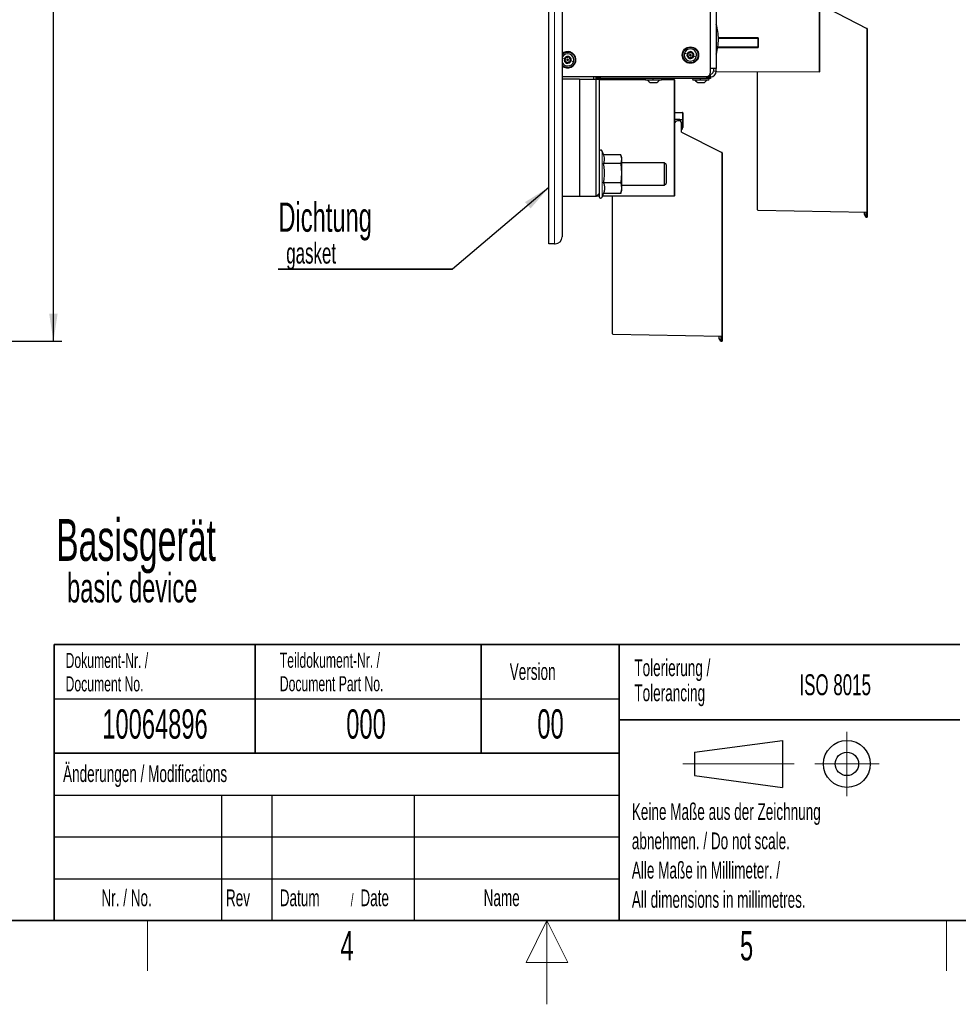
# Model space of a CAD drawing. Header units: millimetres. Extents: x 5 to 418, y 2 to 292.
# Tile 61 of 87: x 154 to 266, y 2 to 120. Entities that reach past the tile are written whole.
import ezdxf

# ---------------------------------------------------------------- set-up
doc = ezdxf.new("R2010")
doc.units = ezdxf.units.MM
doc.layers.add('SLD-0', color=7, linetype='Continuous')
doc.styles.add('SLDTEXTSTYLE0', font='TXT', dxfattribs={"width": 0.605})
doc.dimstyles.new('SLDDIMSTYLE0', dxfattribs={"dimtxt": 3.5, "dimasz": 3.302, "dimexe": 0, "dimexo": 0.0625, "dimgap": 0.875, "dimtad": 1, "dimdec": 0, "dimlfac": 6, "dimrnd": 1e-09, "dimzin": 12, "dimdsep": 46, "dimtxsty": 'SLDTEXTSTYLE0', "dimsah": 1, "dimcen": 0.09, "dimadec": 0, "dimazin": 3, "dimtfac": 1, "dimtofl": 0, "dimtmove": 0, "dimatfit": 3, "dimfxl": 1, "dimfrac": 2, "dimtolj": 1, "dimtzin": 12, "dimarcsym": 0})

# ---------------------------------------------------------------- blocks, each defined once
blk = doc.blocks.new('SW_NOTE_0')
at = {"layer": 'SLD-0', "color": 0}
for p, q in [((-0.02, -3.46), (20.82, -3.46)), ((20.82, -3.46), (-0.02, -3.46)), ((-0.02, -3.46), (20.82, -3.46)), ((20.82, -3.46), (-0.02, -3.46)), ((-0.02, -3.46), (20.82, -3.46)), ((20.82, -3.46), (-0.02, -3.46))]:
    blk.add_line(p, q, dxfattribs=at)
at = {"layer": 'SLD-0', "color": 0, "attachment_point": 1, "style": 'SLDTEXTSTYLE0'}
for s, insert, char_height in [('Dichtung', (0, 4.51), 3.5), ('gasket', (0.94, -0.29), 2.5)]:
    blk.add_mtext(s, dxfattribs=dict(at, insert=insert, char_height=char_height))
blk = doc.blocks.new('_D')
at = {"layer": 'SLD-0', "color": 7}
for p, q in [((147.35, 252.04), (159.02, 252.04)), ((158.02, 81.22), (158.02, 252.04)), ((131.17, 81.22), (159.02, 81.22))]:
    blk.add_line(p, q, dxfattribs=at)
for points in [[(158.02, 252.04), (157.51, 248.74), (158.52, 248.74)], [(158.02, 81.22), (158.52, 84.53), (157.51, 84.53)]]:
    blk.add_solid(points, dxfattribs=at)
at = {"layer": 'SLD-0', "color": 7, "insert": (153.5, 161.28), "char_height": 3.5, "attachment_point": 1, "rotation": 90, "style": 'SLDTEXTSTYLE0'}
blk.add_mtext('1025', dxfattribs=at)

msp = doc.modelspace()

# ---------------------------------------------------------------- linework, layer by layer
at = {"color": 7, "linetype": 'Continuous', "lineweight": 25}
for p, q in [((217.2238, 92.8721), (217.2238, 252.0387)), ((218.8072, 135.8683), (218.8072, 93.7054)), ((237.2238, 127.3221), (237.2238, 113.8221)), ((249.5572, 127.3046), (249.5572, 113.4387)), ((236.5572, 113.3721), (236.5572, 126.984)), ((250.4238, 121.0641), (255.239, 118.6107)), ((255.2572, 118.581), (255.2572, 96.6691)), ((237.4891, 117.4529), (242.1905, 117.4482)), ((242.2238, 116.3847), (242.2238, 117.4261)), ((242.1905, 116.3626), (237.4145, 116.3578)), ((236.4595, 113.0753), (236.4595, 112.8221)), ((236.5572, 113.1554), (236.5078, 113.1554)), ((237.2238, 113.8221), (236.5572, 113.8221)), ((236.8905, 113.8221), (236.8905, 113.4887)), ((237.2238, 113.4887), (237.2238, 113.8221)), ((237.2238, 113.4887), (237.2238, 113.4172)), ((237.2238, 113.3839), (237.2238, 113.4172)), ((249.5239, 113.4053), (237.2238, 113.3839)), ((242.1738, 96.9302), (242.1738, 113.3925)), ((218.8072, 112.8721), (236.0572, 112.8721)), ((220.8905, 112.5387), (218.8072, 112.5387)), ((220.8905, 112.5387), (220.8905, 98.5387)), ((220.8905, 112.5387), (222.8905, 112.5387)), ((222.5572, 112.8721), (222.5572, 112.5387)), ((222.8905, 112.6221), (222.8905, 112.8221)), ((222.8905, 112.8221), (223.3905, 112.8221)), ((223.3905, 112.6221), (222.8905, 112.6221)), ((222.8905, 98.5387), (222.8905, 112.5387)), ((222.8905, 112.5387), (223.2238, 112.5387)), ((223.2238, 112.5387), (223.2238, 98.8721)), ((223.2238, 112.5202), (228.7454, 112.5106)), ((223.3072, 112.8221), (223.3072, 112.8721)), ((236.0572, 112.8221), (223.3905, 112.8221)), ((236.0572, 112.6221), (223.3905, 112.6221)), ((228.8238, 112.4554), (230.6238, 112.4554)), ((229.3116, 112.1637), (229.3184, 112.1637)), ((229.3184, 112.1637), (230.136, 112.1637)), ((230.701, 112.5072), (232.1906, 112.5046)), ((231.7238, 112.6221), (231.7238, 112.5387)), ((232.1922, 112.5071), (231.7246, 112.5316)), ((232.2238, 112.4713), (232.2238, 112.4738)), ((232.2238, 112.4713), (232.2238, 98.6053)), ((234.4905, 112.4554), (236.2905, 112.4554)), ((234.9783, 112.1637), (234.9851, 112.1637)), ((234.9851, 112.1637), (235.8027, 112.1637)), ((236.0572, 112.8221), (236.5572, 112.8221)), ((236.5572, 112.6221), (236.0572, 112.6221)), ((236.2238, 112.9007), (236.2238, 112.8221)), ((236.5572, 112.8221), (236.5572, 112.6221)), ((232.2566, 108.5721), (233.1911, 108.5558)), ((233.2238, 108.5225), (233.2238, 107.7014)), ((232.2566, 107.7568), (232.2238, 107.7577)), ((232.2566, 107.7568), (232.6439, 107.7467)), ((232.2572, 107.2308), (232.2572, 106.2577)), ((232.7186, 107.5619), (232.5905, 107.5641)), ((232.6439, 107.7467), (232.6439, 107.7443)), ((232.8914, 107.7399), (232.6439, 107.7443)), ((232.8914, 107.7399), (232.9238, 107.7394)), ((232.9238, 107.7394), (233.1911, 107.7347)), ((232.9238, 107.706), (232.9238, 107.7394)), ((232.9238, 107.706), (232.9238, 107.5194)), ((233.0905, 106.1936), (233.0905, 107.2308)), ((233.2238, 107.7014), (233.2238, 106.7511)), ((232.2238, 106.8877), (232.2566, 106.8886)), ((232.2238, 106.2244), (232.2244, 106.2244)), ((232.2572, 106.8886), (232.2566, 106.8886)), ((232.2572, 106.4066), (232.2566, 106.4066)), ((233.0905, 106.2308), (237.9056, 103.7773)), ((223.7937, 103.4491), (223.6118, 103.9488)), ((237.9238, 103.7476), (237.9238, 81.8357)), ((225.8076, 102.4685), (223.7697, 102.4685)), ((225.8076, 103.5113), (223.771, 103.5113)), ((225.8076, 103.5113), (225.8905, 102.9899)), ((225.8905, 102.9899), (225.8076, 102.4685)), ((225.8076, 102.4685), (225.8905, 101.3156)), ((225.8905, 103.2054), (225.8252, 103.4491)), ((225.8905, 103.2054), (225.8905, 102.9899)), ((225.8905, 102.9899), (225.8905, 101.3156)), ((231.0191, 102.5387), (225.8905, 102.5387)), ((231.2238, 102.334), (231.0191, 102.5387)), ((231.0191, 102.5387), (231.0191, 100.0507)), ((225.8905, 101.3156), (225.8076, 100.1626)), ((225.8905, 101.3156), (225.8905, 99.5311)), ((231.2238, 102.334), (231.2238, 100.228)), ((225.8076, 100.1626), (223.7697, 100.1626)), ((225.8076, 100.1626), (225.8905, 99.5311)), ((231.0191, 99.8721), (231.2238, 100.0768)), ((231.0191, 100.0507), (231.0191, 99.8721)), ((231.2238, 100.228), (231.2238, 100.0768)), ((223.2238, 98.8721), (222.8905, 98.5387)), ((223.2238, 98.8721), (223.2238, 98.5304)), ((223.6118, 98.462), (223.7937, 98.9617)), ((225.8076, 98.8995), (223.7697, 98.8995)), ((225.8905, 99.5311), (225.8076, 98.8995)), ((225.8076, 98.8995), (225.8178, 98.9637)), ((225.8252, 98.9617), (225.8905, 99.2054)), ((225.8905, 99.8721), (231.0191, 99.8721)), ((225.8905, 99.5311), (225.8905, 99.2054)), ((220.8905, 98.5387), (218.8072, 98.5387)), ((222.8905, 98.5387), (220.8905, 98.5387)), ((223.2238, 98.5564), (222.9076, 98.5558)), ((232.1906, 98.572), (223.6464, 98.5571)), ((224.8405, 82.0968), (224.8405, 98.5592)), ((242.2066, 96.8969), (255.2244, 96.6696)), ((254.9238, 96.3974), (254.9238, 96.6749)), ((255.1182, 96.6715), (255.1182, 96.0607)), ((255.2572, 96.6691), (255.2244, 96.6696)), ((255.2572, 96.6691), (255.2572, 96.0583)), ((255.1182, 96.0607), (254.9238, 96.3974)), ((255.1182, 96.0607), (255.2572, 96.0583)), ((217.8905, 92.8721), (217.2238, 92.8721)), ((217.8905, 92.8721), (217.9738, 92.8721)), ((224.8733, 82.0635), (237.8911, 81.8363)), ((237.5905, 81.5641), (237.5905, 81.8415)), ((237.7849, 81.2274), (237.5905, 81.5641)), ((237.7849, 81.8381), (237.7849, 81.2274)), ((237.7849, 81.2274), (237.9238, 81.2249)), ((237.9238, 81.8357), (237.8911, 81.8363)), ((237.9238, 81.8357), (237.9238, 81.2249))]:
    msp.add_line(p, q, dxfattribs=at)
at = {"color": 7, "linetype": 'Continuous', "lineweight": 18}
for p, q in [((217.8905, 92.8721), (217.8905, 252.0387)), ((249.5239, 113.4387), (249.5239, 127.3046)), ((255.2244, 118.581), (250.4238, 121.027)), ((255.2244, 96.6696), (255.2244, 118.581)), ((255.2244, 118.581), (255.2572, 118.581)), ((237.4868, 117.5363), (242.1904, 117.5315)), ((242.1906, 117.4377), (237.4891, 117.4519)), ((242.1906, 117.4377), (242.2148, 117.4377)), ((242.1906, 116.3731), (242.1906, 117.4377)), ((242.2238, 117.4261), (242.2572, 117.4261)), ((242.2572, 117.4261), (242.2572, 116.3847)), ((242.1904, 116.2793), (237.4007, 116.2745)), ((237.4146, 116.3586), (242.1906, 116.3731)), ((242.1906, 116.3731), (242.2148, 116.3731)), ((242.2238, 116.3847), (242.2572, 116.3847)), ((236.5572, 113.1554), (236.5572, 112.8221)), ((236.8905, 113.4887), (237.2238, 113.4887)), ((237.2238, 113.4172), (249.5239, 113.4387)), ((249.5239, 113.4387), (249.5572, 113.4387)), ((222.5572, 112.5547), (228.7407, 112.5439)), ((228.7676, 112.4772), (223.2238, 112.4869)), ((223.3905, 112.8221), (223.3905, 112.6221)), ((232.1906, 112.4713), (230.6762, 112.4739)), ((230.7072, 112.5405), (231.6906, 112.5388)), ((231.6906, 112.5388), (231.6906, 112.6221)), ((231.6906, 112.5388), (231.7238, 112.5387)), ((232.1906, 98.6053), (232.1906, 112.4713)), ((232.1906, 112.4713), (232.2238, 112.4713)), ((236.0572, 112.6221), (236.0572, 112.8221)), ((232.2238, 108.5388), (232.2566, 108.5388)), ((232.2566, 108.5388), (232.2566, 107.7568)), ((233.1911, 108.5225), (232.2566, 108.5388)), ((233.1911, 107.7347), (233.1911, 108.5225)), ((233.2238, 108.5225), (233.1911, 108.5225)), ((232.8914, 107.5359), (232.8914, 107.7399)), ((233.1911, 107.7014), (232.9238, 107.706)), ((233.1911, 106.7511), (233.1911, 107.7014)), ((233.2238, 107.7014), (233.1911, 107.7014)), ((232.2238, 106.921), (232.2572, 106.9219)), ((232.2566, 106.4399), (232.2238, 106.4399)), ((232.2566, 106.8886), (232.2566, 106.4399)), ((232.2566, 106.4399), (232.2572, 106.4399)), ((237.8911, 103.7476), (233.0905, 106.1936)), ((233.2238, 106.7511), (233.1911, 106.7511)), ((223.6118, 103.9488), (223.6118, 98.9087)), ((237.8911, 81.8363), (237.8911, 103.7476)), ((237.8911, 103.7476), (237.9238, 103.7476)), ((223.6118, 98.9087), (223.6118, 98.462)), ((222.941, 98.5892), (223.2238, 98.5897)), ((223.6585, 98.5905), (232.1906, 98.6053)), ((232.1906, 98.6053), (232.2238, 98.6053))]:
    msp.add_line(p, q, dxfattribs=at)
at = {"color": 7, "linetype": 'Continuous', "lineweight": 25}
for centre, radius in [((234.1405, 115.4221), 0.9833), ((234.1405, 115.4221), 0.0863), ((219.4738, 114.8554), 0.0863)]:
    msp.add_circle(centre, radius, dxfattribs=at)
at = {"color": 7, "linetype": 'Continuous', "lineweight": 18}
msp.add_circle((234.1405, 115.4221), 0.9, dxfattribs=at)
at = {"color": 7, "linetype": 'Continuous', "lineweight": 25}
for centre, radius, start, end in [((231.3383, 117.3221), 6.1522, 0, 16.931195), ((255.2238, 118.581), 0.0333, 0, 63), ((231.3383, 117.3221), 6.1522, 343.068805, 0), ((242.1905, 117.4149), 0.0333, 0, 89.923081), ((219.4738, 114.8554), 0.9833, 72.098601, 132.684911), ((219.4738, 114.8554), 0.9833, 227.315089, 72.098601), ((219.4738, 114.8554), 0.7333, 342.098601, 155.380023), ((234.1405, 115.4221), 0.7333, 162.098601, 342.098601), ((234.1405, 115.4221), 0.7333, 342.098601, 162.098601), ((234.1405, 115.4221), 0.4125, 162.098601, 342.098601), ((234.1405, 115.4221), 0.4125, 342.098601, 162.098601), ((234.1405, 115.4221), 0.375, 132.098601, 192.098601), ((234.1405, 115.4221), 0.375, 192.098601, 252.098601), ((234.1405, 115.4221), 0.375, 72.098601, 132.098601), ((234.1405, 115.4221), 0.375, 12.098601, 72.098601), ((234.1405, 115.4221), 0.375, 312.098601, 12.098601), ((242.1905, 116.3959), 0.0333, 270.041471, 0), ((219.4738, 114.8554), 0.7333, 204.619977, 342.098601), ((219.4738, 114.8554), 0.4125, 162.098601, 342.098601), ((219.4738, 114.8554), 0.4125, 342.098601, 162.098601), ((219.4738, 114.8554), 0.375, 132.098601, 192.098601), ((219.4738, 114.8554), 0.375, 192.098601, 252.098601), ((219.4738, 114.8554), 0.375, 72.098601, 132.098601), ((219.4738, 114.8554), 0.375, 252.098601, 312.098601), ((219.4738, 114.8554), 0.375, 12.098601, 72.098601), ((219.4738, 114.8554), 0.375, 312.098601, 12.098601), ((234.1405, 115.4221), 0.375, 252.098601, 312.098601), ((236.0572, 113.3721), 0.5, 270, 0), ((236.5572, 113.4887), 0.6667, 270, 0), ((236.5572, 113.4887), 0.3333, 270, 0), ((249.5238, 113.4387), 0.0333, 270.1, 0), ((228.8238, 112.5387), 0.0833, 90, 270), ((230.6238, 112.5387), 0.0833, 270, 90), ((231.7572, 112.5633), 0.0333, 180, 267), ((231.7572, 112.5387), 0.0333, 180, 269.9), ((232.1905, 112.4713), 0.0333, 0, 89.9), ((232.1905, 112.4738), 0.0333, 0, 87), ((234.4905, 112.5387), 0.0833, 90, 270), ((236.2905, 112.5387), 0.0833, 270, 90), ((232.2572, 108.6055), 0.0333, 180, 269), ((233.1905, 108.5225), 0.0333, 0, 89), ((232.5905, 107.2308), 0.3333, 90, 180), ((232.5905, 107.2308), 0.3333, 88, 90), ((232.7572, 107.2308), 0.3333, 0, 96.640635), ((233.1905, 107.7014), 0.0333, 0, 89), ((232.2238, 106.2577), 0.0333, 271, 0), ((232.2572, 106.3733), 0.0333, 91.037953, 104.422821), ((232.8911, 106.7511), 0.3, 311.661424, 0), ((232.8905, 106.7511), 0.3333, 306.869898, 0), ((223.4238, 103.8804), 0.2, 20, 180), ((237.8905, 103.7476), 0.0333, 0, 63), ((223.4238, 98.5304), 0.2, 180, 340), ((232.1905, 98.6053), 0.0333, 270.1, 0), ((242.2072, 96.9302), 0.0333, 180, 269), ((217.9738, 93.7054), 0.8333, 270, 0), ((224.8738, 82.0968), 0.0333, 180, 269)]:
    msp.add_arc(centre, radius, start, end, dxfattribs=at)
at = {"color": 7, "linetype": 'Continuous', "lineweight": 18}
for centre, radius, start, end in [((254.7554, 118.8292), 0.5306, 332.112167, 335.68384), ((219.4738, 114.8554), 0.9, 342.098601, 137.794554), ((219.4738, 114.8554), 0.9, 222.205446, 342.098601), ((244.7492, 113.422), 4.7747, 359.800002, 0.199998), ((236.4652, 112.5221), 4.7747, 179.800002, 180.199998), ((227.4159, 112.4879), 4.7747, 359.800002, 0.199998), ((232.7135, 108.5392), 0.4779, 358.001617, 1.998383), ((232.7135, 107.718), 0.4779, 358.001617, 1.998383), ((237.4221, 103.9958), 0.5306, 332.112167, 335.68384), ((227.4159, 98.5887), 4.7747, 359.800002, 0.199998)]:
    msp.add_arc(centre, radius, start, end, dxfattribs=at)
for centre, major_axis, ratio, start_param, end_param in [((242.1905, 117.5315), (0, 0.0833), 0.00069813, 1.57079358, 3.14159123), ((242.1905, 117.4377), (0.0001, 0.0833), 0.00069813, 4.71239299, 6.28318404), ((242.1905, 116.2793), (0, 0.0833), 0.00069813, 0.00000142, 1.57079907), ((232.2572, 108.5388), (-0.0006, 0.0333), 0.0174285, 6.28257669, 7.85306843), ((232.2572, 106.44), (0.0006, 0.0333), 0.0174285, 1.57170953, 3.14220127)]:
    msp.add_ellipse(centre, major_axis=major_axis, ratio=ratio, start_param=start_param, end_param=end_param, dxfattribs=at)
for points, knots in [([(242.1904, 117.5315), (242.1906, 117.5314), (242.1944, 117.5281), (242.2081, 117.5162), (242.2307, 117.4946), (242.2527, 117.4623), (242.2558, 117.4374), (242.2572, 117.4261)], [0, 0, 0, 0, 0.00518066, 0.11696109, 0.42337042, 0.73591001, 1, 1, 1, 1]), ([(242.2238, 117.4261), (242.223, 117.4333), (242.2209, 117.4513), (242.209, 117.4791), (242.1989, 117.5072), (242.1924, 117.5258), (242.1905, 117.5313), (242.1904, 117.5315)], [0, 0, 0, 0, 0.19893839, 0.49383048, 0.85180121, 0.99343366, 1, 1, 1, 1]), ([(242.2572, 116.3847), (242.2558, 116.3734), (242.2527, 116.3485), (242.2307, 116.3162), (242.2081, 116.2946), (242.1944, 116.2827), (242.1906, 116.2794), (242.1904, 116.2793)], [0, 0, 0, 0, 0.26408999, 0.57662958, 0.88303891, 0.99481934, 1, 1, 1, 1]), ([(242.2238, 116.3847), (242.2238, 116.3829), (242.2237, 116.3793), (242.223, 116.3739), (242.2219, 116.3686), (242.2204, 116.3625), (242.2183, 116.3557), (242.2157, 116.3483), (242.2129, 116.3409), (242.2098, 116.3329), (242.2066, 116.3243), (242.2025, 116.3134), (242.199, 116.3038), (242.1958, 116.2946), (242.1934, 116.2878), (242.1915, 116.2824), (242.1905, 116.2795), (242.1904, 116.2793)], [0, 0, 0, 0, 0.04913479, 0.0986071, 0.14882068, 0.19918621, 0.27267818, 0.34627992, 0.4199899, 0.49372886, 0.58259133, 0.6716587, 0.806734, 0.85196099, 0.92257095, 0.99344368, 1, 1, 1, 1]), ([(218.8072, 115.0707), (218.8406, 115.06), (218.9173, 115.0352), (219.0221, 115.0013), (219.0813, 114.9822)], [0, 0, 0, 0, 0.43570013, 1, 1, 1, 1])]:
    msp.add_open_spline(points, degree=3, knots=knots, dxfattribs=at)
for points in [[(233.4427, 115.6475), (233.4856, 115.6336), (233.5715, 115.6059), (233.6891, 115.5679), (233.748, 115.5489)], [(220.1717, 114.63), (220.1287, 114.6439), (220.0429, 114.6716), (219.9252, 114.7096), (219.8664, 114.7286)], [(234.8383, 115.1967), (234.7954, 115.2105), (234.7095, 115.2383), (234.5919, 115.2763), (234.533, 115.2953)], [(229.0031, 112.4554), (229.0474, 112.3976), (229.1361, 112.282), (229.2577, 112.2032), (229.3184, 112.1637)], [(234.6698, 112.4554), (234.7141, 112.3976), (234.8028, 112.282), (234.9243, 112.2032), (234.9851, 112.1637)]]:
    msp.add_open_spline(points, degree=3, dxfattribs=at)
at = {"color": 7, "linetype": 'Continuous', "lineweight": 25}
for points, knots in [([(233.8149, 115.4269), (233.8081, 115.4229), (233.7945, 115.4149), (233.7796, 115.3946), (233.771, 115.3698), (233.7729, 115.3522), (233.7738, 115.3435)], [0, 0, 0, 0, 0.24980712, 0.50005507, 0.75030939, 1, 1, 1, 1]), ([(233.7738, 115.3435), (233.7766, 115.3351), (233.782, 115.3183), (233.8001, 115.2992), (233.8219, 115.2868), (233.8377, 115.2851), (233.8455, 115.2842)], [0, 0, 0, 0, 0.24985708, 0.49946639, 0.74901135, 1, 1, 1, 1]), ([(233.8149, 115.4269), (233.8295, 115.4358), (233.8513, 115.4491), (233.8727, 115.4789), (233.8844, 115.5046), (233.89, 115.5323), (233.8903, 115.5691), (233.8803, 115.5928), (233.8736, 115.6086)], [0, 0, 0, 0, 0.249167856, 0.374303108, 0.498903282, 0.623987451, 0.749746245, 1, 1, 1, 1]), ([(233.8891, 115.7003), (233.8832, 115.6937), (233.8714, 115.6806), (233.8639, 115.6555), (233.8641, 115.6303), (233.8705, 115.6158), (233.8736, 115.6086)], [0, 0, 0, 0, 0.25003302, 0.49963153, 0.74922769, 1, 1, 1, 1]), ([(233.9819, 115.7064), (233.9751, 115.7103), (233.9613, 115.7181), (233.9363, 115.7209), (233.9105, 115.716), (233.8962, 115.7055), (233.8891, 115.7003)], [0, 0, 0, 0, 0.24981472, 0.49990781, 0.75012012, 1, 1, 1, 1]), ([(233.9819, 115.7064), (233.9969, 115.6983), (234.0193, 115.686), (234.0558, 115.6824), (234.0839, 115.6851), (234.1107, 115.6941), (234.1428, 115.7123), (234.1583, 115.7328), (234.1686, 115.7464)], [0, 0, 0, 0, 0.249199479, 0.374336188, 0.498930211, 0.624007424, 0.749759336, 1, 1, 1, 1]), ([(234.2558, 115.7789), (234.2471, 115.7808), (234.2298, 115.7844), (234.2043, 115.7783), (234.1827, 115.7656), (234.1733, 115.7528), (234.1686, 115.7464)], [0, 0, 0, 0, 0.24999065, 0.49961057, 0.74912711, 1, 1, 1, 1]), ([(234.3075, 115.7016), (234.3074, 115.7095), (234.3073, 115.7253), (234.2972, 115.7483), (234.28, 115.7682), (234.2639, 115.7753), (234.2558, 115.7789)], [0, 0, 0, 0, 0.24985187, 0.49990154, 0.75011466, 1, 1, 1, 1]), ([(234.3075, 115.7016), (234.3079, 115.6846), (234.3085, 115.659), (234.3236, 115.6256), (234.34, 115.6026), (234.3612, 115.5839), (234.393, 115.5652), (234.4185, 115.5621), (234.4355, 115.5599)], [0, 0, 0, 0, 0.24920104, 0.37433782, 0.49893155, 0.62400843, 0.74976002, 1, 1, 1, 1]), ([(234.4661, 115.4172), (234.4515, 115.4084), (234.4297, 115.3951), (234.4083, 115.3652), (234.3966, 115.3396), (234.391, 115.3119), (234.3907, 115.275), (234.4007, 115.2513), (234.4074, 115.2356)], [0, 0, 0, 0, 0.24916786, 0.37430311, 0.49890328, 0.62398745, 0.74974625, 1, 1, 1, 1]), ([(234.5072, 115.5007), (234.5044, 115.5091), (234.499, 115.5259), (234.481, 115.5449), (234.4591, 115.5573), (234.4433, 115.559), (234.4355, 115.5599)], [0, 0, 0, 0, 0.24985708, 0.49946639, 0.74901135, 1, 1, 1, 1]), ([(234.4661, 115.4172), (234.4729, 115.4212), (234.4865, 115.4293), (234.5014, 115.4495), (234.51, 115.4743), (234.5081, 115.4919), (234.5072, 115.5007)], [0, 0, 0, 0, 0.24980712, 0.50005507, 0.75030939, 1, 1, 1, 1]), ([(219.1483, 114.8602), (219.1415, 114.8562), (219.1279, 114.8482), (219.113, 114.828), (219.1043, 114.8032), (219.1062, 114.7856), (219.1072, 114.7768)], [0, 0, 0, 0, 0.24980712, 0.50005507, 0.75030939, 1, 1, 1, 1]), ([(219.1072, 114.7768), (219.1099, 114.7684), (219.1154, 114.7516), (219.1334, 114.7325), (219.1553, 114.7202), (219.171, 114.7184), (219.1789, 114.7175)], [0, 0, 0, 0, 0.24985708, 0.49946639, 0.74901135, 1, 1, 1, 1]), ([(219.1483, 114.8602), (219.1628, 114.8691), (219.1847, 114.8824), (219.206, 114.9122), (219.2178, 114.9379), (219.2233, 114.9656), (219.2236, 115.0025), (219.2136, 115.0262), (219.207, 115.0419)], [0, 0, 0, 0, 0.24916786, 0.37430311, 0.49890328, 0.62398745, 0.74974625, 1, 1, 1, 1]), ([(219.3069, 114.5759), (219.3065, 114.5929), (219.3059, 114.6185), (219.2907, 114.6519), (219.2744, 114.6749), (219.2531, 114.6936), (219.2213, 114.7122), (219.1958, 114.7154), (219.1789, 114.7175)], [0, 0, 0, 0, 0.24920104, 0.37433782, 0.49893155, 0.62400843, 0.74976002, 1, 1, 1, 1]), ([(219.2224, 115.1336), (219.2165, 115.1271), (219.2047, 115.1139), (219.1972, 115.0888), (219.1974, 115.0637), (219.2038, 115.0492), (219.207, 115.0419)], [0, 0, 0, 0, 0.25003302, 0.49963153, 0.74922769, 1, 1, 1, 1]), ([(219.3153, 115.1398), (219.3084, 115.1436), (219.2946, 115.1514), (219.2697, 115.1542), (219.2438, 115.1493), (219.2296, 115.1389), (219.2224, 115.1336)], [0, 0, 0, 0, 0.24981472, 0.49990781, 0.75012012, 1, 1, 1, 1]), ([(219.3069, 114.5759), (219.3069, 114.568), (219.3071, 114.5522), (219.3171, 114.5292), (219.3343, 114.5093), (219.3505, 114.5021), (219.3586, 114.4986)], [0, 0, 0, 0, 0.24985187, 0.49990154, 0.75011466, 1, 1, 1, 1]), ([(219.3153, 115.1398), (219.3302, 115.1316), (219.3526, 115.1193), (219.3891, 115.1158), (219.4172, 115.1184), (219.444, 115.1274), (219.4761, 115.1457), (219.4916, 115.1661), (219.5019, 115.1798)], [0, 0, 0, 0, 0.24919948, 0.37433619, 0.49893021, 0.62400742, 0.74975934, 1, 1, 1, 1]), ([(219.3586, 114.4986), (219.3672, 114.4967), (219.3845, 114.493), (219.41, 114.4991), (219.4317, 114.5119), (219.441, 114.5246), (219.4457, 114.531)], [0, 0, 0, 0, 0.24999065, 0.49961057, 0.74912711, 1, 1, 1, 1]), ([(219.6324, 114.571), (219.6175, 114.5792), (219.595, 114.5915), (219.5585, 114.595), (219.5304, 114.5924), (219.5036, 114.5834), (219.4716, 114.5651), (219.4561, 114.5447), (219.4457, 114.531)], [0, 0, 0, 0, 0.24919948, 0.37433619, 0.49893021, 0.62400742, 0.74975934, 1, 1, 1, 1]), ([(219.5891, 115.2122), (219.5805, 115.2141), (219.5632, 115.2178), (219.5377, 115.2117), (219.516, 115.1989), (219.5066, 115.1862), (219.5019, 115.1798)], [0, 0, 0, 0, 0.24999065, 0.49961057, 0.74912711, 1, 1, 1, 1]), ([(219.6408, 115.1349), (219.6407, 115.1428), (219.6406, 115.1586), (219.6305, 115.1816), (219.6134, 115.2015), (219.5972, 115.2087), (219.5891, 115.2122)], [0, 0, 0, 0, 0.24985187, 0.49990154, 0.75011466, 1, 1, 1, 1]), ([(219.6324, 114.571), (219.6393, 114.5672), (219.653, 114.5594), (219.678, 114.5566), (219.7038, 114.5615), (219.7181, 114.5719), (219.7252, 114.5772)], [0, 0, 0, 0, 0.24981472, 0.49990781, 0.75012012, 1, 1, 1, 1]), ([(219.6408, 115.1349), (219.6412, 115.1179), (219.6418, 115.0923), (219.657, 115.0589), (219.6733, 115.0359), (219.6945, 115.0172), (219.7263, 114.9986), (219.7518, 114.9954), (219.7688, 114.9933)], [0, 0, 0, 0, 0.24920104, 0.37433782, 0.49893155, 0.62400843, 0.74976002, 1, 1, 1, 1]), ([(219.7994, 114.8506), (219.7848, 114.8417), (219.763, 114.8284), (219.7417, 114.7986), (219.7299, 114.7729), (219.7243, 114.7452), (219.7241, 114.7083), (219.7341, 114.6846), (219.7407, 114.6689)], [0, 0, 0, 0, 0.24916786, 0.37430311, 0.49890328, 0.62398745, 0.74974625, 1, 1, 1, 1]), ([(219.7252, 114.5772), (219.7312, 114.5837), (219.743, 114.5969), (219.7505, 114.622), (219.7502, 114.6471), (219.7439, 114.6616), (219.7407, 114.6689)], [0, 0, 0, 0, 0.25003302, 0.49963153, 0.74922769, 1, 1, 1, 1]), ([(219.8405, 114.934), (219.8378, 114.9424), (219.8323, 114.9592), (219.8143, 114.9783), (219.7924, 114.9906), (219.7767, 114.9924), (219.7688, 114.9933)], [0, 0, 0, 0, 0.24985708, 0.49946639, 0.74901135, 1, 1, 1, 1]), ([(219.7994, 114.8506), (219.8062, 114.8546), (219.8198, 114.8626), (219.8347, 114.8828), (219.8434, 114.9076), (219.8415, 114.9252), (219.8405, 114.934)], [0, 0, 0, 0, 0.24980712, 0.50005507, 0.75030939, 1, 1, 1, 1]), ([(233.9735, 115.1426), (233.9731, 115.1596), (233.9725, 115.1851), (233.9574, 115.2185), (233.941, 115.2415), (233.9198, 115.2602), (233.888, 115.2789), (233.8625, 115.2821), (233.8455, 115.2842)], [0, 0, 0, 0, 0.24920104, 0.37433782, 0.49893155, 0.62400843, 0.74976002, 1, 1, 1, 1]), ([(233.9735, 115.1426), (233.9736, 115.1347), (233.9737, 115.1189), (233.9838, 115.0958), (234.001, 115.0759), (234.0171, 115.0688), (234.0252, 115.0652)], [0, 0, 0, 0, 0.24985187, 0.49990154, 0.75011466, 1, 1, 1, 1]), ([(234.0252, 115.0652), (234.0339, 115.0634), (234.0512, 115.0597), (234.0767, 115.0658), (234.0983, 115.0786), (234.1077, 115.0913), (234.1124, 115.0977)], [0, 0, 0, 0, 0.24999065, 0.49961057, 0.74912711, 1, 1, 1, 1]), ([(234.2991, 115.1377), (234.2841, 115.1459), (234.2617, 115.1581), (234.2252, 115.1617), (234.1971, 115.1591), (234.1703, 115.15), (234.1382, 115.1318), (234.1227, 115.1113), (234.1124, 115.0977)], [0, 0, 0, 0, 0.24919948, 0.37433619, 0.49893021, 0.62400742, 0.74975934, 1, 1, 1, 1]), ([(234.2991, 115.1377), (234.306, 115.1338), (234.3197, 115.1261), (234.3447, 115.1233), (234.3705, 115.1282), (234.3848, 115.1386), (234.3919, 115.1438)], [0, 0, 0, 0, 0.24981472, 0.49990781, 0.75012012, 1, 1, 1, 1]), ([(234.3919, 115.1438), (234.3978, 115.1504), (234.4096, 115.1635), (234.4171, 115.1887), (234.4169, 115.2138), (234.4106, 115.2283), (234.4074, 115.2356)], [0, 0, 0, 0, 0.250033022, 0.499631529, 0.749227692, 1, 1, 1, 1]), ([(228.991, 112.4554), (229.0361, 112.3976), (229.1263, 112.282), (229.2498, 112.2032), (229.3116, 112.1637)], [0, 0, 0, 0, 0.5, 1, 1, 1, 1]), ([(229.737, 112.4839), (229.7332, 112.48), (229.7255, 112.4722), (229.7057, 112.463), (229.6813, 112.4569), (229.6545, 112.4547), (229.6294, 112.4569), (229.6097, 112.463), (229.5968, 112.4722), (229.5946, 112.48), (229.5936, 112.4839)], [0, 0, 0, 0, 0.12522174, 0.24948305, 0.37432565, 0.49906277, 0.6238964, 0.74938803, 0.87444058, 1, 1, 1, 1]), ([(230.1361, 112.1637), (230.1978, 112.2032), (230.3214, 112.282), (230.4116, 112.3976), (230.4567, 112.4554)], [0, 0, 0, 0, 0.5, 1, 1, 1, 1]), ([(234.6572, 112.4554), (234.7023, 112.3976), (234.7925, 112.282), (234.9162, 112.2032), (234.978, 112.1637)], [0, 0, 0, 0, 0.50000004, 1, 1, 1, 1]), ([(234.6577, 112.4554), (234.7028, 112.3976), (234.7929, 112.282), (234.9165, 112.2032), (234.9783, 112.1637)], [0, 0, 0, 0, 0.5, 1, 1, 1, 1]), ([(235.4037, 112.4839), (235.3998, 112.48), (235.3922, 112.4722), (235.3723, 112.463), (235.348, 112.4569), (235.3212, 112.4547), (235.2961, 112.4569), (235.2764, 112.463), (235.2635, 112.4722), (235.2613, 112.48), (235.2602, 112.4839)], [0, 0, 0, 0, 0.12522174, 0.24948305, 0.37432565, 0.49906277, 0.6238964, 0.74938803, 0.87444058, 1, 1, 1, 1]), ([(235.8027, 112.1637), (235.8645, 112.2032), (235.9881, 112.282), (236.0783, 112.3976), (236.1233, 112.4554)], [0, 0, 0, 0, 0.499999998, 1, 1, 1, 1]), ([(235.803, 112.1637), (235.8648, 112.2032), (235.9885, 112.282), (236.0787, 112.3976), (236.1238, 112.4554)], [0, 0, 0, 0, 0.49999996, 1, 1, 1, 1]), ([(232.2489, 106.4056), (232.2489, 106.4056), (232.249, 106.4056), (232.2484, 106.4056), (232.2471, 106.4056), (232.2442, 106.4057), (232.2406, 106.4057), (232.2371, 106.4058), (232.234, 106.4059), (232.2314, 106.4059), (232.2295, 106.4059), (232.2278, 106.406), (232.2263, 106.406), (232.2251, 106.406), (232.2244, 106.406), (232.2239, 106.406), (232.2239, 106.406), (232.2238, 106.406)], [0, 0, 0, 0, 0.02123833, 0.05408477, 0.0878402, 0.1810466, 0.30173932, 0.37335339, 0.47038771, 0.56772413, 0.61709757, 0.66666279, 0.7662048, 0.82390521, 0.88186925, 0.94075277, 1, 1, 1, 1]), ([(223.7697, 102.4685), (223.8093, 102.584), (223.8881, 102.8142), (223.8906, 103.144), (223.82, 103.3528), (223.7881, 103.447)], [0, 0, 0, 0, 0.35625214, 0.70959745, 1, 1, 1, 1]), ([(223.7697, 100.1626), (223.8095, 100.4181), (223.8886, 100.927), (223.8886, 101.7041), (223.8095, 102.213), (223.7697, 102.4685)], [0, 0, 0, 0, 0.33423715, 0.66574709, 1, 1, 1, 1]), ([(223.7697, 100.1626), (223.8095, 100.0224), (223.8887, 99.7434), (223.8885, 99.3177), (223.8094, 99.0392), (223.7697, 98.8995)], [0, 0, 0, 0, 0.3347506, 0.66646968, 1, 1, 1, 1])]:
    msp.add_open_spline(points, degree=3, knots=knots, dxfattribs=at)
at = {"layer": 'SLD-0'}
for p, q in [((217.2238, 99.6117), (205.7179, 89.8348)), ((158.1167, 38.5), (225.6167, 38.5)), ((158.1167, 27), (225.6167, 27)), ((178.1167, 27), (178.1167, 12)), ((184.1167, 27), (184.1167, 12)), ((201.1167, 27), (201.1167, 12)), ((158.1167, 22), (225.6167, 22)), ((158.1167, 17), (225.6167, 17))]:
    msp.add_line(p, q, dxfattribs=at)
at = {"layer": 'SLD-0', "lineweight": 35}
for p, q in [((158.1167, 45), (225.6167, 45)), ((158.1167, 45), (158.1167, 32)), ((182.1167, 45), (182.1167, 32)), ((209.1167, 45), (209.1167, 32)), ((225.6167, 45), (225.6167, 32)), ((225.6167, 45), (266.3305, 45)), ((225.6167, 45), (225.6167, 36)), ((225.6167, 36), (266.3305, 36)), ((225.6167, 36), (225.6167, 12)), ((158.1167, 32), (158.1167, 12)), ((158.1167, 32), (225.6167, 32)), ((225.6167, 32), (225.6167, 12)), ((26, 12), (408, 12)), ((158.1167, 12), (225.6167, 12)), ((225.6167, 12), (266.3305, 12))]:
    msp.add_line(p, q, dxfattribs=at)
at = {"layer": 'SLD-0', "lineweight": 18}
for p, q in [((252.8396, 34.5746), (252.8396, 26.8746)), ((233.2396, 30.7246), (246.5396, 30.7246)), ((248.9896, 30.7246), (256.6896, 30.7246)), ((169.25, 6), (169.25, 12)), ((217, 12), (214.5, 7)), ((217, 2), (217, 12)), ((219.5, 7), (217, 12)), ((264.75, 6), (264.75, 12)), ((214.5, 7), (219.5, 7))]:
    msp.add_line(p, q, dxfattribs=at)
at = {"layer": 'SLD-0', "lineweight": 25}
for p, q in [((234.6396, 32.1246), (245.1396, 33.5246)), ((245.1396, 33.5246), (245.1396, 27.9246)), ((158.1167, 32), (225.6167, 32)), ((234.6396, 32.1246), (234.6396, 29.3246)), ((234.6396, 29.3246), (245.1396, 27.9246))]:
    msp.add_line(p, q, dxfattribs=at)
for radius in [2.8, 1.4]:
    msp.add_circle((252.8396, 30.7246), radius, dxfattribs=at)
at = {"layer": 'SLD-0'}
msp.add_solid([(217.2238, 99.6117), (214.3786, 97.8607), (215.0365, 97.0865)], dxfattribs=at)

# ---------------------------------------------------------------- block references
msp.add_blockref('SW_NOTE_0', (184.8995, 93.2974), dxfattribs=at)

# ---------------------------------------------------------------- texts
at = {"layer": 'SLD-0', "style": 'SLDTEXTSTYLE0'}
for s, insert, char_height, attachment_point in [('Basisgerät', (158.3333, 59.987), 5, 1), ('basic device', (159.6458, 53.5185), 3.5, 1), ('Dokument-Nr. /', (159.4707, 43.9891), 1.8, 1), ('Teildokument-Nr. /', (185.0721, 44.0073), 1.8, 1), ('Version', (212.5452, 42.7601), 2, 1), ('Tolerierung /', (227.4391, 43.2172), 2, 1), ('Document No.', (159.4707, 41.1891), 1.8, 1), ('Document Part No.', (185.0721, 41.2073), 1.8, 1), ('ISO 8015', (247.1716, 41.4342), 2.5, 1), ('Tolerancing', (227.4391, 40.2172), 2, 1), ('10064896', (170.1557, 37.243), 3.5, 2), ('000', (195.3767, 37.243), 3.5, 2), ('00', (217.424, 37.2527), 3.5, 2), ('Änderungen / Modifications', (159.1698, 30.5619), 2, 1), ('Keine Maße aus der Zeichnung', (227.1404, 26.0307), 2, 1), ('abnehmen. / Do not scale.', (227.1404, 22.5307), 2, 1), ('Alle Maße in Millimeter. /', (227.1404, 19.0307), 2, 1), ('Nr. / No.', (163.7532, 15.7244), 2, 1), ('Rev', (178.6351, 15.7244), 2, 1), ('Datum', (185.0629, 15.7244), 2, 1), ('/', (193.5459, 15.2243), 1.5, 1), ('Date', (194.7022, 15.7244), 2, 1), ('Name', (209.4275, 15.729), 2, 1), ('All dimensions in millimetres.', (227.1404, 15.5307), 2, 1), ('4', (193.1027, 10.743), 3.5, 2), ('5', (240.8527, 10.743), 3.5, 2)]:
    msp.add_mtext(s, dxfattribs=dict(at, insert=insert, char_height=char_height, attachment_point=attachment_point))

# ---------------------------------------------------------------- dimensions: what is measured, and where the dimension line sits
at = {"layer": 'SLD-0', "color": 7}
dim = msp.add_linear_dim(base=(158.0151, 252.0387), p1=(131.1702, 81.2249), p2=(147.3484, 252.0387), angle=90, dimstyle='SLDDIMSTYLE0', dxfattribs=at)
dim.commit()
dim.dimension.update_dxf_attribs({"geometry": '_D', "text_midpoint": (158.0151, 166.6318), "dimtype": 160})

doc.saveas('drawing.dxf')
